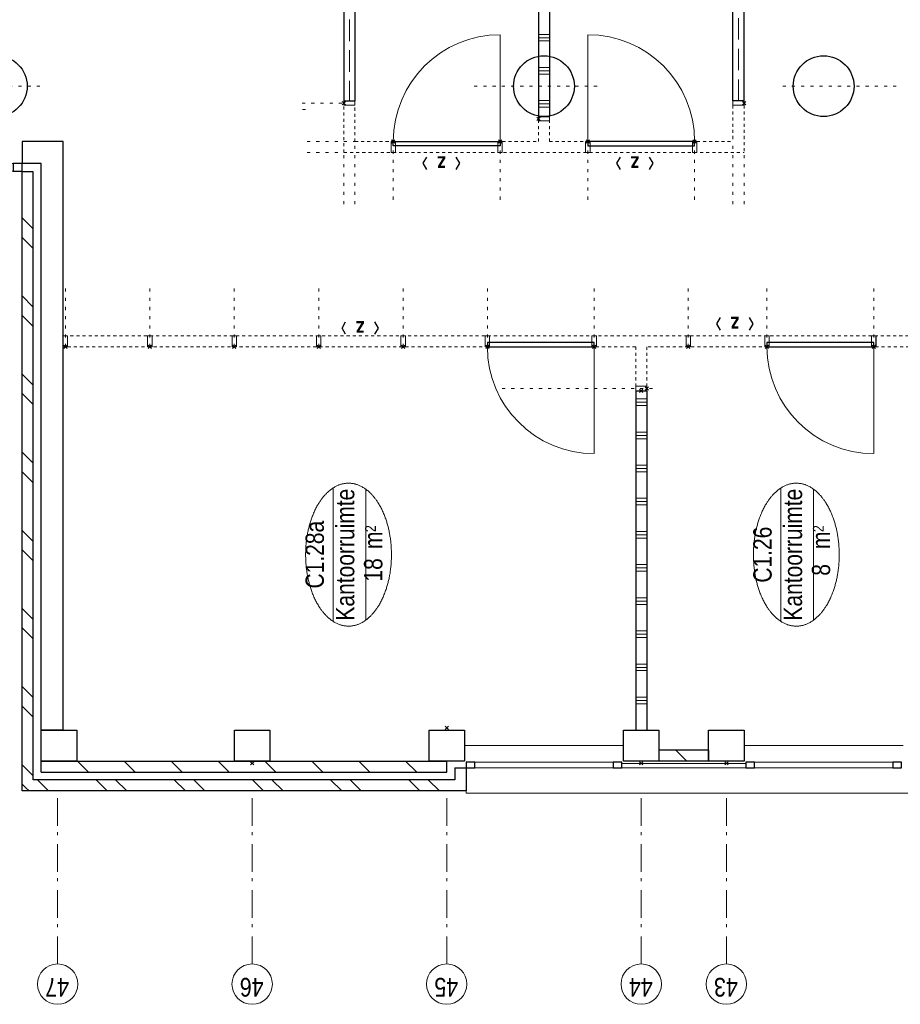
# Model space of a CAD drawing. Header units: millimetres. Extents: x 164327 to 368283, y 131426 to 274001.
# Tile 55 of 160: x 292084 to 300051, y 170721 to 179635. Entities that reach past the tile are written whole.
import ezdxf
from ezdxf.enums import TextEntityAlignment as Align

# ---------------------------------------------------------------- set-up
doc = ezdxf.new("R2010")
doc.units = ezdxf.units.MM
doc.header["$LTSCALE"] = 400
doc.header["$PDMODE"] = 3
doc.header["$PDSIZE"] = 15
for name, pattern in [('STYLE_02', [0.694427, 0.486069, -0.208359]), ('STYLE_05', [0.208282, 0.069427, -0.138855]), ('STYLE_06', [1.041641, 0.625, -0.208282, 0.069427, -0.138931]), ('STYLE_21', [0.138889, 0.069444, -0.069444])]:
    doc.linetypes.add(name, pattern=pattern)
for name, color, linetype, lineweight in [('Binnenkozijnen', 140, 'Continuous', 15), ('Buitenkozijnen', 140, 'Continuous', 15), ('Interieur-deur', 43, 'Continuous', 9), ('Interieur-scheidingswand-horizontaal', 5, 'Continuous', 25), ('Interieur-systeemwand glas', 140, 'STYLE_21', 15), ('Kozijnmerken', 43, 'Continuous', 9), ('Lijn-stramien', 5, 'STYLE_06', 9), ('mat-baksteen', 5, 'Continuous', 25), ('mat-beton (ihwg)', 5, 'Continuous', 25), ('mat-kalkzandsteen', 5, 'Continuous', 25), ('None', 7, 'Continuous', 9), ('Ruimtenummers', 5, 'Continuous', 25)]:
    doc.layers.add(name, color=color, linetype=linetype, lineweight=lineweight)
doc.styles.add('Arial Narrow', font='ARIALN.TTF', dxfattribs={"height": 222.25})
doc.styles.add('Arial Narrow (bold)', font='ARIALNB.TTF', dxfattribs={"height": 172.861111})
doc.styles.get("Standard").update_dxf_attribs({"font": 'arial.ttf'})

# ---------------------------------------------------------------- blocks, each defined once
blk = doc.blocks.new('*X285')
at = {"layer": 'None', "lineweight": 9}
for p, q in [((-15900, 27220), (-15900, 27320)), ((-15870, 27220), (-15870, 27320)), ((-15840, 27220), (-15840, 27320)), ((-15600, 27220), (-15600, 27320)), ((-15570, 27220), (-15570, 27320)), ((-15540, 27220), (-15540, 27320)), ((-15300, 27220), (-15300, 27320)), ((-15270, 27220), (-15270, 27320)), ((-15240, 27220), (-15240, 27320)), ((-15000, 27220), (-15000, 27320)), ((-14970, 27220), (-14970, 27320)), ((-14940, 27220), (-14940, 27320)), ((-14700, 27220), (-14700, 27320)), ((-14670, 27220), (-14670, 27320)), ((-14640, 27220), (-14640, 27320)), ((-14400, 27220), (-14400, 27320)), ((-14370, 27220), (-14370, 27320)), ((-14340, 27220), (-14340, 27320)), ((-14100, 27220), (-14100, 27320)), ((-14070, 27220), (-14070, 27320)), ((-14040, 27220), (-14040, 27320)), ((-13800, 27220), (-13800, 27320)), ((-13770, 27220), (-13770, 27320)), ((-13740, 27220), (-13740, 27320)), ((-13500, 27220), (-13500, 27320)), ((-13470, 27220), (-13470, 27320)), ((-13440, 27220), (-13440, 27320)), ((-13200, 27220), (-13200, 27320)), ((-13170, 27220), (-13170, 27320)), ((-13140, 27220), (-13140, 27320))]:
    blk.add_line(p, q, dxfattribs=at)
blk = doc.blocks.new('Kolom O 550')
at = {"layer": 'mat-beton (ihwg)', "lineweight": 25}
blk.add_circle((0, 0), 275, dxfattribs=at)
blk = doc.blocks.new('*X916')
at = {"layer": 'None', "lineweight": 9}
for p, q in [((-16658.2, 32839.3), (-16627.5, 32870)), ((-16551.1, 32770), (-16451.1, 32870)), ((-16020.4, 32770), (-15920.4, 32870)), ((-15844, 32770), (-15744, 32870)), ((-15313.3, 32770), (-15213.3, 32870)), ((-15136.9, 32770), (-15036.9, 32870)), ((-14606.2, 32770), (-14506.2, 32870)), ((-14429.8, 32770), (-14329.8, 32870)), ((-13899, 32770), (-13799, 32870)), ((-13722.7, 32770), (-13622.7, 32870)), ((-13191.9, 32770), (-13091.9, 32870)), ((-13015.6, 32770), (-12915.6, 32870)), ((-12484.8, 32770), (-12384.8, 32870)), ((-12308.4, 32770), (-12208.4, 32870)), ((-11777.7, 32770), (-11677.7, 32870)), ((-11601.3, 32770), (-11501.3, 32870))]:
    blk.add_line(p, q, dxfattribs=at)
blk = doc.blocks.new('*X948')
at = {"layer": 'None', "lineweight": 9}
blk.add_line((-16418.9, 26856), (-16318.9, 26956), dxfattribs=at)
blk = doc.blocks.new('Gevelpui best 1410 (2D)')
at = {"layer": 'Buitenkozijnen', "lineweight": 15}
for p, q in [((-260, 0), (-260, -1410)), ((-260, 0), (-210, 0)), ((-210, 0), (-210, -1410)), ((-260, -1410), (-210, -1410))]:
    blk.add_line(p, q, dxfattribs=at)
at = {"layer": 'Buitenkozijnen', "color": 92, "lineweight": 25}
for points in [[(-260, 0), (-210, 0), (-210, -80), (-260, -80)], [(-260, -1330), (-210, -1330), (-210, -1410), (-260, -1410)]]:
    blk.add_lwpolyline(points, close=True, dxfattribs=at)
at = {"layer": 'None', "color": 43, "linetype": 'Continuous', "lineweight": 9}
blk.add_line((-410, 15), (-410, -1425), dxfattribs=at)
blk = doc.blocks.new('*X981')
at = {"layer": 'None', "lineweight": 9}
for p, q in [((-16688.9, 32808.5), (-16658.2, 32839.3)), ((-16688.9, 32632.1), (-16588.9, 32732.1)), ((-16688.9, 32101.4), (-16588.9, 32201.4)), ((-16688.9, 31925), (-16588.9, 32025)), ((-16688.9, 31394.3), (-16588.9, 31494.3)), ((-16688.9, 31217.9), (-16588.9, 31317.9)), ((-16688.9, 30687.2), (-16588.9, 30787.2)), ((-16688.9, 30510.8), (-16588.9, 30610.8)), ((-16688.9, 29980.1), (-16588.9, 30080.1)), ((-16688.9, 29803.7), (-16588.9, 29903.7)), ((-16688.9, 29273), (-16588.9, 29373)), ((-16688.9, 29096.6), (-16588.9, 29196.6))]:
    blk.add_line(p, q, dxfattribs=at)
blk = doc.blocks.new('*X982')
at = {"layer": 'None', "lineweight": 9}
for p, q in [((-16518.9, 32695.7), (-16514.6, 32700)), ((-16518.9, 32271.4), (-16418.9, 32371.4)), ((-16518.9, 31847.2), (-16418.9, 31947.2)), ((-16518.9, 31422.9), (-16418.9, 31522.9)), ((-16518.9, 30998.6), (-16418.9, 31098.6)), ((-16518.9, 30574.4), (-16418.9, 30674.4)), ((-16518.9, 30150.1), (-16418.9, 30250.1)), ((-16518.9, 29725.8), (-16418.9, 29825.8)), ((-16518.9, 29301.6), (-16418.9, 29401.6))]:
    blk.add_line(p, q, dxfattribs=at)
blk = doc.blocks.new('*U983')
at = {"layer": 'Buitenkozijnen', "lineweight": 15}
for p, q in [((-11078.9, 34700), (-11008.9, 34700)), ((-11078.9, 32870), (-11078.9, 34700)), ((-11008.9, 32870), (-11008.9, 34700)), ((-11078.9, 32870), (-11008.9, 32870))]:
    blk.add_line(p, q, dxfattribs=at)
blk = doc.blocks.new('*U984')
at = {"layer": 'Buitenkozijnen', "color": 92, "lineweight": 25}
for points in [[(-11008.9, 34700), (-11078.9, 34700), (-11078.9, 34617.3), (-11008.9, 34617.3)], [(-11008.9, 32952.7), (-11078.9, 32952.7), (-11078.9, 32870), (-11008.9, 32870)]]:
    blk.add_lwpolyline(points, close=True, dxfattribs=at)
at = {"layer": 'Buitenkozijnen'}
blk.add_blockref('*U983', (0, 0), dxfattribs=at)
blk = doc.blocks.new('Kolom 280x320')
at = {"layer": 'mat-beton (ihwg)', "lineweight": 25}
blk.add_lwpolyline([(-300, 160), (-20, 160), (-20, -160), (-300, -160)], close=True, dxfattribs=at)
at = {"layer": 'None', "color": 92, "linetype": 'Continuous', "lineweight": 5}
blk.add_point((0, 0), dxfattribs=at)
blk = doc.blocks.new('Ruimtenummer UV 50')
at = {"layer": 'Ruimtenummers', "color": 8, "lineweight": 5}
for p, q in [((602.2, 156.5), (-602.3, 156.5)), ((594.7, -137.5), (-594.8, -137.5))]:
    blk.add_line(p, q, dxfattribs=at)
blk.add_open_spline([(-323.4, 353.8), (-173.3, 405.8), (173.3, 405.8), (323.4, 353.8), (473.5, 301.8), (560.1, 211.8), (646.8, 121.7), (646.8, 17.7), (646.8, -86.3), (560.1, -176.3), (473.5, -266.4), (323.4, -318.4), (173.3, -370.4), (-173.3, -370.4), (-323.4, -318.4), (-473.5, -266.4), (-560.2, -176.3), (-646.8, -86.3), (-646.8, 17.7), (-646.8, 121.7), (-560.2, 211.8), (-473.5, 301.8), (-323.4, 353.8)], degree=2, knots=[0, 0, 0, 0.09962, 0.19924, 0.19924, 0.283607, 0.283607, 0.349619, 0.349619, 0.415638, 0.415638, 0.5, 0.5, 0.59962, 0.69924, 0.69924, 0.783607, 0.783607, 0.849619, 0.849619, 0.915638, 0.915638, 1, 1, 1], dxfattribs=at)
at = {"layer": 'Ruimtenummers', "attachment_point": 2, "style": 'Arial Narrow'}
for s, insert, char_height in [(' m', (103.6, -122.2), 165.95), (' 2', (220.1, -132.8), 96.8)]:
    blk.add_mtext(s, dxfattribs=dict(at, insert=insert, char_height=char_height))
at = {"layer": 'Ruimtenummers', "style": 'Arial Narrow'}
for tag, p in [('Nummer', (0, 406.9)), ('Naam', (0, 131.7)), ('Oppervlak', (-137.9, -122.2))]:
    blk.add_attdef(tag, text='', height=165.9, dxfattribs=at).set_placement(p, align=Align.TOP_CENTER)
blk = doc.blocks.new('Kozijnmerk 50')
at = {"layer": 'Kozijnmerken', "color": 92, "linetype": 'Continuous', "lineweight": 25}
for points in [[(-132.2, 50.6), (-164.8, -5.8), (-132.2, -62.1)], [(132.2, 50.6), (164.8, -5.8), (132.2, -62.1)]]:
    blk.add_lwpolyline(points, dxfattribs=at)
at = {"layer": 'None', "color": 43, "style": 'Arial Narrow (bold)'}
blk.add_attdef('merk', text='', height=138.3, dxfattribs=at).set_placement((0, 0), align=Align.MIDDLE_CENTER)
blk = doc.blocks.new('*U1434')
at = {"layer": 'Interieur-systeemwand glas', "lineweight": 15}
for p, q in [((-10909, 29960), (-10909, 26340)), ((-10809, 29860), (-10809, 28200)), ((-10809, 28100), (-10809, 26440))]:
    blk.add_line(p, q, dxfattribs=at)
blk = doc.blocks.new('*U1435')
at = {"layer": 'Interieur-scheidingswand-horizontaal', "lineweight": 25}
for p, q in [((-10442, 29960), (-10442, 29860)), ((-7206, 29960), (-10442, 29960)), ((-7206, 29960), (-7206, 29860)), ((-7206, 29860), (-10442, 29860))]:
    blk.add_line(p, q, dxfattribs=at)
at = {"layer": 'Interieur-scheidingswand-horizontaal', "linetype": 'STYLE_02', "lineweight": 9}
blk.add_line((-7206, 29910), (-10442, 29910), dxfattribs=at)
blk = doc.blocks.new('*X1436')
at = {"layer": 'None', "lineweight": 9}
for p, q in [((-10500, 28100), (-10500, 28200)), ((-10470, 28100), (-10470, 28200)), ((-10440, 28100), (-10440, 28200)), ((-10200, 28100), (-10200, 28200)), ((-10170, 28100), (-10170, 28200)), ((-10140, 28100), (-10140, 28200)), ((-9900, 28100), (-9900, 28200)), ((-9870, 28100), (-9870, 28200)), ((-9840, 28100), (-9840, 28200)), ((-9600, 28100), (-9600, 28200)), ((-9570, 28100), (-9570, 28200)), ((-9540, 28100), (-9540, 28200)), ((-9300, 28100), (-9300, 28200)), ((-9270, 28100), (-9270, 28200)), ((-9240, 28100), (-9240, 28200)), ((-9000, 28100), (-9000, 28200)), ((-8970, 28100), (-8970, 28200)), ((-8940, 28100), (-8940, 28200)), ((-8700, 28100), (-8700, 28200)), ((-8670, 28100), (-8670, 28200)), ((-8640, 28100), (-8640, 28200)), ((-8400, 28100), (-8400, 28200)), ((-8370, 28100), (-8370, 28200)), ((-8340, 28100), (-8340, 28200)), ((-8100, 28100), (-8100, 28200)), ((-8070, 28100), (-8070, 28200)), ((-8040, 28100), (-8040, 28200)), ((-7800, 28100), (-7800, 28200)), ((-7770, 28100), (-7770, 28200)), ((-7740, 28100), (-7740, 28200)), ((-7500, 28100), (-7500, 28200)), ((-7470, 28100), (-7470, 28200)), ((-7440, 28100), (-7440, 28200))]:
    blk.add_line(p, q, dxfattribs=at)
blk = doc.blocks.new('*U1437')
at = {"layer": 'Interieur-scheidingswand-horizontaal', "lineweight": 25}
for p, q in [((-10584, 28200), (-10584, 28100)), ((-7206, 28200), (-10584, 28200)), ((-7206, 28200), (-7206, 28100)), ((-7206, 28100), (-10584, 28100))]:
    blk.add_line(p, q, dxfattribs=at)
at = {"layer": 'Interieur-scheidingswand-horizontaal'}
blk.add_blockref('*X1436', (0, 0), dxfattribs=at)
blk = doc.blocks.new('*U1438')
at = {"layer": 'Interieur-systeemwand glas', "lineweight": 15}
for p, q in [((-10909, 29960), (-10482, 29960)), ((-10809, 29860), (-10482, 29860))]:
    blk.add_line(p, q, dxfattribs=at)
blk = doc.blocks.new('*U1439')
at = {"layer": 'Interieur-systeemwand glas', "lineweight": 15}
for p, q in [((-10809, 28200), (-10559, 28200)), ((-10809, 28100), (-10559, 28100))]:
    blk.add_line(p, q, dxfattribs=at)
blk = doc.blocks.new('*U1440')
at = {"layer": 'Interieur-deur', "color": 140, "linetype": 'Continuous', "lineweight": 15}
blk.add_line((-9845.2, 27753), (-10809, 27753), dxfattribs=at)
at = {"layer": 'Interieur-deur', "color": 92, "linetype": 'Continuous', "lineweight": 25}
blk.add_lwpolyline([(-10809, 26787), (-10809, 27753), (-10849, 27753), (-10849, 26787)], close=True, dxfattribs=at)
at = {"layer": 'Interieur-deur', "color": 140, "linetype": 'Continuous', "lineweight": 15}
blk.add_arc((-10809, 27753), 966, 270, 0, dxfattribs=at)
at = {"layer": 'Interieur-systeemwand glas', "color": 43, "linetype": 'Continuous', "lineweight": 9}
for points in [[(-10809, 27733), (-10809, 27773), (-10909, 27773), (-10909, 27733)], [(-10809, 26767), (-10809, 26807), (-10909, 26807), (-10909, 26767)]]:
    blk.add_lwpolyline(points, close=True, dxfattribs=at)
at = {"layer": 'Lijn-stramien', "color": 8, "linetype": 'STYLE_05', "lineweight": 5}
for p, q in [((-10809, 27753), (-11385, 27753)), ((-10809, 26787), (-11385, 26787))]:
    blk.add_line(p, q, dxfattribs=at)
at = {"layer": 'None', "linetype": 'Continuous', "lineweight": 5}
for p in [(-10809, 27753), (-10809, 26787)]:
    blk.add_point(p, dxfattribs=at)
blk = doc.blocks.new('*U1441')
at = {"layer": 'Interieur-systeemwand glas', "lineweight": 15}
for p, q in [((-10482, 26440), (-10809, 26440)), ((-10482, 26340), (-10909, 26340))]:
    blk.add_line(p, q, dxfattribs=at)
blk = doc.blocks.new('*U1442')
at = {"layer": 'Interieur-deur', "color": 140, "linetype": 'Continuous', "lineweight": 15}
blk.add_line((-9845.2, 28547), (-10809, 28547), dxfattribs=at)
at = {"layer": 'Interieur-deur', "color": 92, "linetype": 'Continuous', "lineweight": 25}
blk.add_lwpolyline([(-10809, 29513), (-10809, 28547), (-10849, 28547), (-10849, 29513)], close=True, dxfattribs=at)
at = {"layer": 'Interieur-deur', "color": 140, "linetype": 'Continuous', "lineweight": 15}
blk.add_arc((-10809, 28547), 966, 0, 90, dxfattribs=at)
at = {"layer": 'Interieur-systeemwand glas', "color": 43, "linetype": 'Continuous', "lineweight": 9}
for points in [[(-10809, 29533), (-10809, 29493), (-10909, 29493), (-10909, 29533)], [(-10809, 28567), (-10809, 28527), (-10909, 28527), (-10909, 28567)]]:
    blk.add_lwpolyline(points, close=True, dxfattribs=at)
at = {"layer": 'Lijn-stramien', "color": 8, "linetype": 'STYLE_05', "lineweight": 5}
for p, q in [((-10809, 29513), (-11385, 29513)), ((-10809, 28547), (-11385, 28547))]:
    blk.add_line(p, q, dxfattribs=at)
at = {"layer": 'None', "linetype": 'Continuous', "lineweight": 5}
for p in [(-10809, 29513), (-10809, 28547)]:
    blk.add_point(p, dxfattribs=at)
blk = doc.blocks.new('*U1443')
at = {"layer": 'Interieur-systeemwand glas', "color": 43, "linetype": 'Continuous', "lineweight": 9}
blk.add_lwpolyline([(-10584, 28200), (-10584, 28100), (-10624, 28100), (-10624, 28200)], close=True, dxfattribs=at)
at = {"layer": 'Interieur-systeemwand glas', "color": 43, "linetype": 'Continuous', "lineweight": 15}
blk.add_point((-10604, 28200), dxfattribs=at)
blk = doc.blocks.new('*U1454')
at = {"layer": 'Interieur-scheidingswand-horizontaal', "lineweight": 25}
for p, q in [((-10442, 26440), (-7206, 26440)), ((-10442, 26340), (-10442, 26440)), ((-7206, 26340), (-7206, 26440)), ((-10442, 26340), (-7206, 26340))]:
    blk.add_line(p, q, dxfattribs=at)
at = {"layer": 'Interieur-scheidingswand-horizontaal', "linetype": 'STYLE_02', "lineweight": 9}
blk.add_line((-10442, 26390), (-7206, 26390), dxfattribs=at)
blk = doc.blocks.new('*U1455')
at = {"layer": 'Interieur-systeemwand glas', "lineweight": 15}
for p, q in [((-6739, 26340), (-6739, 29960)), ((-6839, 28200), (-6839, 29860)), ((-6839, 26440), (-6839, 28100))]:
    blk.add_line(p, q, dxfattribs=at)
blk = doc.blocks.new('*U1456')
at = {"layer": 'Interieur-systeemwand glas', "lineweight": 15}
for p, q in [((-7166, 29960), (-6739, 29960)), ((-7166, 29860), (-6839, 29860))]:
    blk.add_line(p, q, dxfattribs=at)
blk = doc.blocks.new('*U1457')
at = {"layer": 'Interieur-systeemwand glas', "lineweight": 15}
for p, q in [((-7166, 28200), (-6839, 28200)), ((-7166, 28100), (-6839, 28100))]:
    blk.add_line(p, q, dxfattribs=at)
blk = doc.blocks.new('*U1458')
at = {"layer": 'Interieur-systeemwand glas', "lineweight": 15}
for p, q in [((-6839, 26440), (-7166, 26440)), ((-6739, 26340), (-7166, 26340))]:
    blk.add_line(p, q, dxfattribs=at)
blk = doc.blocks.new('*U1467')
at = {"layer": 'Interieur-systeemwand glas', "color": 43, "linetype": 'Continuous', "lineweight": 9}
blk.add_lwpolyline([(-6839, 29533), (-6839, 29493), (-6739, 29493), (-6739, 29533)], close=True, dxfattribs=at)
at = {"layer": 'None', "linetype": 'Continuous', "lineweight": 5}
blk.add_point((-6839, 29513), dxfattribs=at)
blk = doc.blocks.new('*U1468')
at = {"layer": 'Interieur-systeemwand glas', "color": 43, "linetype": 'Continuous', "lineweight": 9}
blk.add_lwpolyline([(-6839, 28624), (-6839, 28584), (-6739, 28584), (-6739, 28624)], close=True, dxfattribs=at)
at = {"layer": 'None', "linetype": 'Continuous', "lineweight": 5}
blk.add_point((-6839, 28604), dxfattribs=at)
blk = doc.blocks.new('*U1469')
at = {"layer": 'Interieur-systeemwand glas', "color": 43, "linetype": 'Continuous', "lineweight": 9}
blk.add_lwpolyline([(-6839, 27676), (-6839, 27716), (-6739, 27716), (-6739, 27676)], close=True, dxfattribs=at)
at = {"layer": 'None', "linetype": 'Continuous', "lineweight": 5}
blk.add_point((-6839, 27696), dxfattribs=at)
blk = doc.blocks.new('*U1470')
at = {"layer": 'Interieur-systeemwand glas', "color": 43, "linetype": 'Continuous', "lineweight": 9}
blk.add_lwpolyline([(-6839, 26767), (-6839, 26807), (-6739, 26807), (-6739, 26767)], close=True, dxfattribs=at)
at = {"layer": 'None', "linetype": 'Continuous', "lineweight": 5}
blk.add_point((-6839, 26787), dxfattribs=at)
blk = doc.blocks.new('*U1471')
at = {"layer": 'Interieur-systeemwand glas', "color": 43, "linetype": 'Continuous', "lineweight": 9}
blk.add_lwpolyline([(-7206, 29960), (-7206, 29860), (-7166, 29860), (-7166, 29960)], close=True, dxfattribs=at)
at = {"layer": 'Interieur-systeemwand glas', "color": 43, "linetype": 'Continuous', "lineweight": 15}
blk.add_point((-7186, 29960), dxfattribs=at)
blk = doc.blocks.new('*U1472')
at = {"layer": 'Interieur-systeemwand glas', "color": 43, "linetype": 'Continuous', "lineweight": 9}
blk.add_lwpolyline([(-7206, 28200), (-7206, 28100), (-7166, 28100), (-7166, 28200)], close=True, dxfattribs=at)
at = {"layer": 'Interieur-systeemwand glas', "color": 43, "linetype": 'Continuous', "lineweight": 15}
blk.add_point((-7186, 28200), dxfattribs=at)
blk = doc.blocks.new('*U1473')
at = {"layer": 'Interieur-systeemwand glas', "color": 43, "linetype": 'Continuous', "lineweight": 9}
blk.add_lwpolyline([(-7206, 26340), (-7206, 26440), (-7166, 26440), (-7166, 26340)], close=True, dxfattribs=at)
at = {"layer": 'Interieur-systeemwand glas', "color": 43, "linetype": 'Continuous', "lineweight": 15}
blk.add_point((-7186, 26340), dxfattribs=at)
blk = doc.blocks.new('*U1492')
at = {"layer": 'Interieur-systeemwand glas', "color": 43, "linetype": 'Continuous', "lineweight": 9}
for points in [[(-10442, 29960), (-10442, 29860), (-10482, 29860), (-10482, 29960)], [(-10442, 26340), (-10442, 26440), (-10482, 26440), (-10482, 26340)]]:
    blk.add_lwpolyline(points, close=True, dxfattribs=at)
at = {"layer": 'Interieur-systeemwand glas', "color": 43, "linetype": 'Continuous', "lineweight": 15}
for p in [(-10462, 29960), (-10462, 26340)]:
    blk.add_point(p, dxfattribs=at)
at = {"layer": 'Lijn-stramien', "color": 8, "linetype": 'STYLE_05', "lineweight": 5}
for p, q in [((-10462, 30338.4), (-10462, 29960)), ((-7186, 29860), (-7186, 30333.4)), ((-6839, 29860), (-6839, 30333.4)), ((-6739, 29860), (-6739, 30333.4)), ((-10909, 30293), (-10909, 29955)), ((-10809, 30293), (-10809, 29855)), ((-11376.9, 29960), (-10909, 29960)), ((-6271, 29960), (-6739, 29960)), ((-11376.9, 29860), (-10809, 29860)), ((-6271, 29860), (-6839, 29860)), ((-6839, 29513), (-6263, 29513)), ((-6839, 28604), (-6263, 28604)), ((-6839, 27696), (-6263, 27696)), ((-6839, 26787), (-6263, 26787)), ((-11376.9, 26440), (-10809, 26440)), ((-6271, 26440), (-6839, 26440)), ((-11376.9, 26340), (-10909, 26340)), ((-6271, 26340), (-6739, 26340))]:
    blk.add_line(p, q, dxfattribs=at)
at = {"layer": 'Interieur-scheidingswand-horizontaal'}
for name in ['*U1435', '*U1437', '*U1454']:
    blk.add_blockref(name, (0, 0), dxfattribs=at)
at = {"layer": 'Interieur-systeemwand glas'}
for name in ['*U1434', '*U1438', '*U1456', '*U1455', '*U1439', '*U1457', '*U1441', '*U1458']:
    blk.add_blockref(name, (0, 0), dxfattribs=at)
at = {"layer": 'Interieur-systeemwand glas', "color": 7}
for name in ['*U1442', '*U1440']:
    blk.add_blockref(name, (0, 0), dxfattribs=at)
at = {"layer": 'None', "color": 7}
for name in ['*U1471', '*U1467', '*U1468', '*U1443', '*U1472', '*U1469', '*U1470', '*U1473']:
    blk.add_blockref(name, (0, 0), dxfattribs=at)
blk = doc.blocks.new('*U1497')
at = {"layer": 'Binnenkozijnen', "color": 7}
blk.add_blockref('*U1492', (0, 0), dxfattribs=at)
blk = doc.blocks.new('*U1542')
at = {"layer": 'Kozijnmerken', "color": 92, "linetype": 'Continuous', "lineweight": 25}
for points in [[(-12516.6, 26554), (-12460.3, 26586.5), (-12403.9, 26554)], [(-12516.6, 26289.5), (-12460.3, 26257), (-12403.9, 26289.5)]]:
    blk.add_lwpolyline(points, dxfattribs=at)
at = {"layer": 'Kozijnmerken', "color": 0, "flags": 1}
blk.add_attdef('merk', (-12566.3, 26249.4), '', height=4.23, dxfattribs=at)
at = {"layer": 'None', "color": 43, "insert": (-12466, 26421.7), "char_height": 138.3, "attachment_point": 5, "rotation": 90, "style": 'Arial Narrow (bold)'}
blk.add_mtext('z', dxfattribs=at)
blk = doc.blocks.new('*U1543')
at = {"layer": 'Kozijnmerken', "color": 92, "linetype": 'Continuous', "lineweight": 25}
for points in [[(-12554.6, 29944.2), (-12498.3, 29976.8), (-12441.9, 29944.2)], [(-12554.6, 29679.8), (-12498.3, 29647.2), (-12441.9, 29679.8)]]:
    blk.add_lwpolyline(points, dxfattribs=at)
at = {"layer": 'Kozijnmerken', "color": 0, "flags": 1}
blk.add_attdef('merk', (-12604.3, 29639.6), '', height=4.23, dxfattribs=at)
at = {"layer": 'None', "color": 43, "insert": (-12504, 29812), "char_height": 138.3, "attachment_point": 5, "rotation": 90, "style": 'Arial Narrow (bold)'}
blk.add_mtext('z', dxfattribs=at)
blk = doc.blocks.new('*U1558')
at = {"layer": 'Interieur-systeemwand glas', "color": 43, "linetype": 'Continuous', "lineweight": 9}
for points in [[(-12668.9, 25185.5), (-12568.9, 25185.5), (-12568.9, 25145.5), (-12668.9, 25145.5)], [(-13065.9, 24690), (-13065.9, 24790), (-13025.9, 24790), (-13025.9, 24690)], [(-12668.9, 24334.5), (-12568.9, 24334.5), (-12568.9, 24294.5), (-12668.9, 24294.5)]]:
    blk.add_lwpolyline(points, close=True, dxfattribs=at)
at = {"layer": 'Interieur-systeemwand glas', "color": 43, "linetype": 'Continuous', "lineweight": 15}
for p in [(-12668.9, 25165.5), (-12668.9, 25165.5), (-13045.9, 24690), (-12668.9, 24314.5)]:
    blk.add_point(p, dxfattribs=at)
at = {"layer": 'Lijn-stramien', "color": 8, "linetype": 'STYLE_05', "lineweight": 5}
for p, q in [((-12668.9, 25165.5), (-12092.9, 25165.5)), ((-12668.9, 25165.5), (-12092.9, 25165.5)), ((-12668.9, 24314.5), (-12092.9, 24314.5))]:
    blk.add_line(p, q, dxfattribs=at)
at = {"layer": 'None', "linetype": 'Continuous', "lineweight": 5}
blk.add_point((-13065.9, 24740), dxfattribs=at)
blk = doc.blocks.new('*U1564')
at = {"layer": 'Interieur-deur', "color": 140, "linetype": 'Continuous', "lineweight": 15}
blk.add_line((-13632.7, 25166.5), (-12668.9, 25166.5), dxfattribs=at)
at = {"layer": 'Interieur-deur', "color": 92, "linetype": 'Continuous', "lineweight": 25}
blk.add_lwpolyline([(-12668.9, 26132.5), (-12668.9, 25166.5), (-12628.9, 25166.5), (-12628.9, 26132.5)], close=True, dxfattribs=at)
at = {"layer": 'Interieur-deur', "color": 140, "linetype": 'Continuous', "lineweight": 15}
blk.add_arc((-12668.9, 25166.5), 966, 90, 180, dxfattribs=at)
at = {"layer": 'Interieur-systeemwand glas', "color": 43, "linetype": 'Continuous', "lineweight": 9}
for points in [[(-12668.9, 26152.5), (-12668.9, 26112.5), (-12568.9, 26112.5), (-12568.9, 26152.5)], [(-12668.9, 25186.5), (-12668.9, 25146.5), (-12568.9, 25146.5), (-12568.9, 25186.5)]]:
    blk.add_lwpolyline(points, close=True, dxfattribs=at)
at = {"layer": 'Lijn-stramien', "color": 8, "linetype": 'STYLE_05', "lineweight": 5}
for p, q in [((-12668.9, 26132.5), (-12092.9, 26132.5)), ((-12668.9, 25166.5), (-12092.9, 25166.5))]:
    blk.add_line(p, q, dxfattribs=at)
at = {"layer": 'None', "linetype": 'Continuous', "lineweight": 5}
for p in [(-12668.9, 26132.5), (-12668.9, 25166.5)]:
    blk.add_point(p, dxfattribs=at)
blk = doc.blocks.new('*U1566')
at = {"layer": 'Interieur-systeemwand glas', "color": 43, "linetype": 'Continuous', "lineweight": 9}
blk.add_lwpolyline([(-12668.9, 26152.5), (-12568.9, 26152.5), (-12568.9, 26112.5), (-12668.9, 26112.5)], close=True, dxfattribs=at)
at = {"layer": 'Interieur-systeemwand glas', "color": 43, "linetype": 'Continuous', "lineweight": 15}
for p in [(-12668.9, 26844.5), (-12668.9, 26132.5)]:
    blk.add_point(p, dxfattribs=at)
at = {"layer": 'Lijn-stramien', "color": 8, "linetype": 'STYLE_05', "lineweight": 5}
for p, q in [((-12668.9, 26844.5), (-12092.9, 26844.5)), ((-12668.9, 26132.5), (-12092.9, 26132.5))]:
    blk.add_line(p, q, dxfattribs=at)
blk = doc.blocks.new('*U1567')
at = {"layer": 'Interieur-deur', "color": 140, "linetype": 'Continuous', "lineweight": 15}
blk.add_line((-13632.7, 27695.5), (-12668.9, 27695.5), dxfattribs=at)
at = {"layer": 'Interieur-deur', "color": 92, "linetype": 'Continuous', "lineweight": 25}
blk.add_lwpolyline([(-12668.9, 28661.5), (-12668.9, 27695.5), (-12628.9, 27695.5), (-12628.9, 28661.5)], close=True, dxfattribs=at)
at = {"layer": 'Interieur-deur', "color": 140, "linetype": 'Continuous', "lineweight": 15}
blk.add_arc((-12668.9, 27695.5), 966, 90, 180, dxfattribs=at)
at = {"layer": 'Interieur-systeemwand glas', "color": 43, "linetype": 'Continuous', "lineweight": 9}
for points in [[(-12668.9, 28681.5), (-12668.9, 28641.5), (-12568.9, 28641.5), (-12568.9, 28681.5)], [(-12668.9, 27715.5), (-12668.9, 27675.5), (-12568.9, 27675.5), (-12568.9, 27715.5)]]:
    blk.add_lwpolyline(points, close=True, dxfattribs=at)
at = {"layer": 'Lijn-stramien', "color": 8, "linetype": 'STYLE_05', "lineweight": 5}
for p, q in [((-12668.9, 28661.5), (-12092.9, 28661.5)), ((-12668.9, 27695.5), (-12092.9, 27695.5))]:
    blk.add_line(p, q, dxfattribs=at)
at = {"layer": 'None', "linetype": 'Continuous', "lineweight": 5}
for p in [(-12668.9, 28661.5), (-12668.9, 27695.5)]:
    blk.add_point(p, dxfattribs=at)
blk = doc.blocks.new('*U1569')
at = {"layer": 'Interieur-systeemwand glas', "color": 43, "linetype": 'Continuous', "lineweight": 9}
blk.add_lwpolyline([(-12668.9, 32500), (-12568.9, 32500), (-12568.9, 32460), (-12668.9, 32460)], close=True, dxfattribs=at)
at = {"layer": 'Interieur-systeemwand glas', "color": 43, "linetype": 'Continuous', "lineweight": 15}
blk.add_point((-12668.9, 32480), dxfattribs=at)
blk = doc.blocks.new('*U1570')
at = {"layer": 'Interieur-systeemwand glas', "color": 43, "linetype": 'Continuous', "lineweight": 9}
blk.add_lwpolyline([(-12668.9, 31736), (-12568.9, 31736), (-12568.9, 31696), (-12668.9, 31696)], close=True, dxfattribs=at)
at = {"layer": 'Interieur-systeemwand glas', "color": 43, "linetype": 'Continuous', "lineweight": 15}
blk.add_point((-12668.9, 31716), dxfattribs=at)
blk = doc.blocks.new('*U1571')
at = {"layer": 'Interieur-systeemwand glas', "color": 43, "linetype": 'Continuous', "lineweight": 9}
blk.add_lwpolyline([(-12668.9, 30972), (-12568.9, 30972), (-12568.9, 30932), (-12668.9, 30932)], close=True, dxfattribs=at)
at = {"layer": 'Interieur-systeemwand glas', "color": 43, "linetype": 'Continuous', "lineweight": 15}
blk.add_point((-12668.9, 30952), dxfattribs=at)
blk = doc.blocks.new('*U1572')
at = {"layer": 'Interieur-systeemwand glas', "color": 43, "linetype": 'Continuous', "lineweight": 9}
blk.add_lwpolyline([(-12668.9, 30208), (-12568.9, 30208), (-12568.9, 30168), (-12668.9, 30168)], close=True, dxfattribs=at)
at = {"layer": 'Interieur-systeemwand glas', "color": 43, "linetype": 'Continuous', "lineweight": 15}
blk.add_point((-12668.9, 30188), dxfattribs=at)
blk = doc.blocks.new('*U1573')
at = {"layer": 'Interieur-systeemwand glas', "color": 43, "linetype": 'Continuous', "lineweight": 9}
blk.add_lwpolyline([(-12668.9, 29444), (-12568.9, 29444), (-12568.9, 29404), (-12668.9, 29404)], close=True, dxfattribs=at)
at = {"layer": 'Interieur-systeemwand glas', "color": 43, "linetype": 'Continuous', "lineweight": 15}
blk.add_point((-12668.9, 29424), dxfattribs=at)
blk = doc.blocks.new('*U1578')
at = {"layer": 'Interieur-systeemwand glas', "color": 43, "linetype": 'Continuous', "lineweight": 9}
blk.add_lwpolyline([(-12668.9, 28681.5), (-12568.9, 28681.5), (-12568.9, 28641.5), (-12668.9, 28641.5)], close=True, dxfattribs=at)
at = {"layer": 'Interieur-systeemwand glas', "color": 43, "linetype": 'Continuous', "lineweight": 15}
blk.add_point((-12668.9, 28661.5), dxfattribs=at)
at = {"layer": 'Lijn-stramien', "color": 8, "linetype": 'STYLE_05', "lineweight": 5}
for p, q in [((-12668.9, 32480), (-12092.9, 32480)), ((-12668.9, 31716), (-12092.9, 31716)), ((-12668.9, 30952), (-12092.9, 30952)), ((-12668.9, 30188), (-12092.9, 30188)), ((-12668.9, 29424), (-12092.9, 29424)), ((-12668.9, 28661.5), (-12092.9, 28661.5))]:
    blk.add_line(p, q, dxfattribs=at)
at = {"layer": 'None', "color": 7}
for name in ['*U1569', '*U1570', '*U1571', '*U1572', '*U1573']:
    blk.add_blockref(name, (0, 0), dxfattribs=at)
blk = doc.blocks.new('*U1585')
at = {"layer": 'Interieur-systeemwand glas', "lineweight": 15}
for p, q in [((-13027.9, 27320), (-12668.9, 27320)), ((-13027.9, 27220), (-12668.9, 27220))]:
    blk.add_line(p, q, dxfattribs=at)
blk = doc.blocks.new('*U1587')
at = {"layer": 'Interieur-systeemwand glas', "color": 43, "linetype": 'Continuous', "lineweight": 9}
for points in [[(-12668.9, 27715.5), (-12568.9, 27715.5), (-12568.9, 27675.5), (-12668.9, 27675.5)], [(-13065.9, 27220), (-13065.9, 27320), (-13025.9, 27320), (-13025.9, 27220)], [(-12668.9, 26864.5), (-12568.9, 26864.5), (-12568.9, 26824.5), (-12668.9, 26824.5)]]:
    blk.add_lwpolyline(points, close=True, dxfattribs=at)
at = {"layer": 'Interieur-systeemwand glas', "color": 43, "linetype": 'Continuous', "lineweight": 15}
for p in [(-12668.9, 27695.5), (-12668.9, 27695.5), (-13045.9, 27220), (-12668.9, 26844.5)]:
    blk.add_point(p, dxfattribs=at)
at = {"layer": 'Lijn-stramien', "color": 8, "linetype": 'STYLE_05', "lineweight": 5}
for p, q in [((-12668.9, 27695.5), (-12092.9, 27695.5)), ((-12668.9, 27695.5), (-12092.9, 27695.5)), ((-12668.9, 26844.5), (-12092.9, 26844.5))]:
    blk.add_line(p, q, dxfattribs=at)
at = {"layer": 'None', "linetype": 'Continuous', "lineweight": 5}
blk.add_point((-13065.9, 27270), dxfattribs=at)
blk = doc.blocks.new('*U1588')
at = {"layer": 'Interieur-scheidingswand-horizontaal', "color": 7}
for name in ['*U1578', '*U1567', '*U1564']:
    blk.add_blockref(name, (0, 0), dxfattribs=at)
at = {"layer": 'Interieur-systeemwand glas'}
blk.add_blockref('*U1585', (0, 0), dxfattribs=at)
at = {"layer": 'Kozijnmerken', "color": 7}
for name in ['*U1543', '*U1542']:
    blk.add_blockref(name, (0, 0), dxfattribs=at)
at = {"layer": 'None', "color": 7}
for name in ['*U1587', '*U1566', '*U1558']:
    blk.add_blockref(name, (0, 0), dxfattribs=at)

msp = doc.modelspace()

# ---------------------------------------------------------------- linework, layer by layer
at = {"layer": 'Buitenkozijnen', "color": 43, "lineweight": 9, "flags": 128}
msp.add_lwpolyline([(296121.97992, 172862.71785), (296121.97992, 172632.75849), (315901.97992, 172632.75849), (315901.97992, 172652.75849)], dxfattribs=at)
at = {"layer": 'Buitenkozijnen', "lineweight": 15}
msp.add_lwpolyline([(297531.97992, 172862.71785), (297531.97992, 172902.75849), (298651.97992, 172902.75849), (298651.97992, 172862.71785)], close=True, dxfattribs=at)
at = {"layer": 'Interieur-scheidingswand-horizontaal', "lineweight": 25}
for p, q in [((297656.97992, 176275.75849), (297656.97992, 173202.75849)), ((297656.97992, 176275.75849), (297756.97992, 176275.75849)), ((297756.97992, 176275.75849), (297756.97992, 173202.75849)), ((297656.97992, 173202.75849), (297756.97992, 173202.75849))]:
    msp.add_line(p, q, dxfattribs=at)
at = {"layer": 'Interieur-systeemwand glas', "lineweight": 15}
for p, q in [((310846.97992, 176772.75849), (292476.97992, 176772.75849)), ((297656.97992, 176672.75849), (292476.97992, 176672.75849)), ((300186.97992, 176672.75849), (297756.97992, 176672.75849))]:
    msp.add_line(p, q, dxfattribs=at)
at = {"layer": 'Lijn-stramien', "color": 8, "linetype": 'STYLE_05', "lineweight": 5}
for p, q in [((292266.97992, 179032.75849), (290786.97992, 179032.75849)), ((297306.97992, 179032.75849), (296176.97992, 179032.75849)), ((298986.97992, 179032.75849), (300046.97992, 179032.75849)), ((294670.97992, 178822.72316), (294638.59593, 178822.72316)), ((297808.97992, 176296.75849), (296408.97992, 176296.75849))]:
    msp.add_line(p, q, dxfattribs=at)
at = {"layer": 'mat-baksteen', "lineweight": 25}
for p, q in [((292206.97992, 178257.75849), (292106.97992, 178257.75849)), ((292106.97992, 172652.75849), (292106.97992, 178257.75849)), ((292206.97992, 172752.75849), (292206.97992, 178257.75849)), ((296021.97992, 172862.71785), (296021.97992, 172752.75849)), ((296021.97992, 172862.71785), (296121.97992, 172862.71785)), ((296121.97992, 172862.71785), (296121.97992, 172652.75849)), ((296021.97992, 172752.75849), (292206.97992, 172752.75849)), ((296121.97992, 172652.75849), (292106.97992, 172652.75849))]:
    msp.add_line(p, q, dxfattribs=at)
at = {"layer": 'mat-beton (ihwg)', "lineweight": 25}
for p, q in [((292106.97992, 178532.75849), (292106.97992, 178332.75849)), ((292476.97992, 178532.75849), (292106.97992, 178532.75849)), ((292476.97992, 173202.75849), (292476.97992, 178532.75849)), ((292276.97992, 178332.75849), (292106.97992, 178332.75849)), ((292276.97992, 173202.75849), (292276.97992, 178332.75849)), ((292476.97992, 173202.75849), (292276.97992, 173202.75849))]:
    msp.add_line(p, q, dxfattribs=at)
msp.add_lwpolyline([(292276.97992, 172922.75849), (292276.97992, 173202.75849), (292601.97992, 173202.75849), (292601.97992, 172922.75849)], close=True, dxfattribs=at)
at = {"layer": 'mat-kalkzandsteen', "lineweight": 25}
for p, q in [((297866.97992, 173022.75849), (297866.97992, 172922.75849)), ((298316.97992, 173022.75849), (297866.97992, 173022.75849)), ((298316.97992, 173022.75849), (298316.97992, 172922.75849)), ((292276.97992, 172922.75849), (295946.97992, 172922.75849)), ((292276.97992, 172822.75849), (292276.97992, 172922.75849)), ((295946.97992, 172822.75849), (295946.97992, 172922.75849)), ((298316.97992, 172922.75849), (297866.97992, 172922.75849)), ((292276.97992, 172822.75849), (295946.97992, 172822.75849))]:
    msp.add_line(p, q, dxfattribs=at)
at = {"layer": 'None', "color": 7, "linetype": 'STYLE_06', "lineweight": 9}
for p, q in [((292426.97992, 171086.58176), (292426.97992, 172586.58176)), ((294186.97992, 171086.58176), (294186.97992, 172586.58176)), ((295946.97992, 171086.58176), (295946.97992, 172586.58176)), ((297706.97992, 171086.58176), (297706.97992, 172586.58176)), ((298476.97992, 171086.58176), (298476.97992, 172586.58176))]:
    msp.add_line(p, q, dxfattribs=at)
at = {"layer": 'None', "color": 43, "linetype": 'Continuous', "lineweight": 9}
for centre in [(292426.97992, 170903.97534), (294186.97992, 170903.97534), (295946.97992, 170903.97534), (297706.97992, 170903.97534), (298476.97992, 170903.97534)]:
    msp.add_circle(centre, 182.60642, dxfattribs=at)

# ---------------------------------------------------------------- block references
at = {"layer": 'Buitenkozijnen', "color": 7, "xscale": -1, "rotation": 90}
for p in [(296121.97992, 172652.75849), (298651.97992, 172652.75849)]:
    msp.add_blockref('Gevelpui best 1410 (2D)', p, dxfattribs=at)
at = {"layer": 'Interieur-scheidingswand-horizontaal', "rotation": 90}
msp.add_blockref('*X285', (324976.97992, 189341.69912), dxfattribs=at)
at = {"layer": 'Kozijnmerken', "color": 7, "rotation": 180}
for p in [(295900.23908, 178329.41033), (297650.23908, 178329.41033)]:
    msp.add_blockref('Kozijnmerk 50', p, dxfattribs=at).add_auto_attribs({'merk': 'z'})
at = {"layer": 'mat-baksteen', "rotation": 90}
for name in ['*X916', '*X981']:
    msp.add_blockref(name, (324976.97992, 189341.69912), dxfattribs=at)
at = {"layer": 'mat-beton (ihwg)', "color": 7}
for name, p, rotation in [('Kolom O 550', (291876.97992, 179032.75849), 90), ('Kolom O 550', (296826.97992, 179032.75849), 90), ('Kolom O 550', (299356.97992, 179032.75849), 90), ('Kolom 280x320', (294186.97992, 172902.75849), 270), ('Kolom 280x320', (295946.97992, 173222.75849), 90), ('Kolom 280x320', (297706.97992, 172902.75849), 270), ('Kolom 280x320', (298476.97992, 172902.75849), 270)]:
    msp.add_blockref(name, p, dxfattribs=dict(at, rotation=rotation))
at = {"layer": 'mat-kalkzandsteen', "rotation": 90}
for name in ['*X948', '*X982']:
    msp.add_blockref(name, (324976.97992, 189341.69912), dxfattribs=at)
at = {"layer": 'None', "color": 7, "rotation": 90}
for name in ['*U1497', '*U984', '*U1588']:
    msp.add_blockref(name, (324976.97992, 189341.69912), dxfattribs=at)
at = {"layer": 'Ruimtenummers', "rotation": 90}
for p, values in [((295076.74659, 174791.69912), {'Nummer': 'C1.28a', 'Naam': 'Kantoorruimte', 'Oppervlak': '18'}), ((299127.77377, 174791.69912), {'Nummer': 'C1.26', 'Naam': 'Kantoorruimte', 'Oppervlak': '8'})]:
    msp.add_blockref('Ruimtenummer UV 50', p, dxfattribs=at).add_auto_attribs(values)

# ---------------------------------------------------------------- texts
at = {"layer": 'None', "color": 8, "char_height": 169.333333, "attachment_point": 1, "rotation": 180, "style": 'Arial Narrow'}
for s, insert in [('47', (292530.98223, 170791.21776)), ('46', (294290.98223, 170791.21776)), ('45', (296050.98223, 170791.21776)), ('44', (297810.98223, 170791.21776)), ('43', (298580.98223, 170791.21776))]:
    msp.add_mtext(s, dxfattribs=dict(at, insert=insert))

doc.saveas('drawing.dxf')
